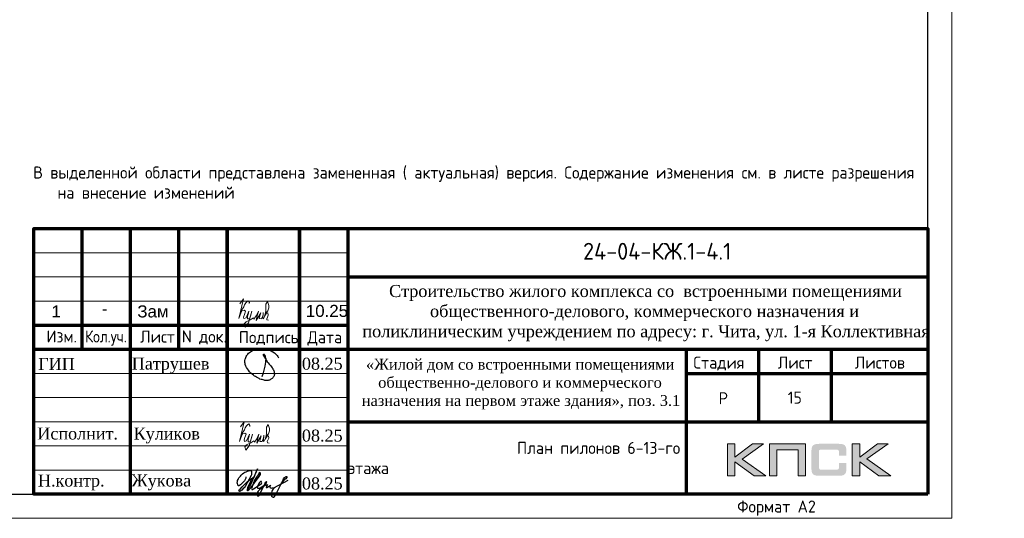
# Model space of a CAD drawing. Header units: millimetres. Extents: x 369815 to 1481759, y -423071 to -27917.
# Tile 54 of 256: x 476630 to 497006, y -265573 to -255246. Entities that reach past the tile are written whole.
import ezdxf
from ezdxf.enums import TextEntityAlignment as Align

# ---------------------------------------------------------------- set-up
doc = ezdxf.new("R2010")
doc.units = ezdxf.units.MM
for name, color, linetype in [('PDF7_Text', 7, 'Continuous'), ('PDF8_Text', 7, 'Continuous'), ('Рамка печать', 7, 'Continuous'), ('ТОЛСТЫЕ_ОСНОВНЫЕ', 6, 'Continuous')]:
    doc.layers.add(name, color=color, linetype=linetype)
for name, color, linetype, lineweight in [('Выноски', 20, 'Continuous', 20), ('Каркасы ригель', 3, 'Continuous', 0), ('размер', 1, 'Continuous', 25), ('РАЗМЕРЫ', 1, 'Continuous', 9), ('Рамка', 7, 'Continuous', 70), ('Текст', 7, 'Continuous', 25), ('ТОНКИЕ', 7, 'Continuous', 9)]:
    doc.layers.add(name, color=color, linetype=linetype, lineweight=lineweight)
doc.styles.add('PDF Times New Roman', font='times.ttf')
doc.styles.get("Standard").update_dxf_attribs({"font": 'arial.ttf'})
doc.styles.add('style1', font='GOST_Common.ttf', dxfattribs={"height": 500})
doc.styles.add('ГОСТ', font='GOST_Common.ttf')

# ---------------------------------------------------------------- blocks, each defined once
blk = doc.blocks.new('*U133')
at = {"layer": 'ТОЛСТЫЕ_ОСНОВНЫЕ', "color": 6}
blk.add_lwpolyline([(20, 5), (589, 5), (589, 415), (20, 415)], close=True, dxfattribs=at)
at = {"layer": 'ТОНКИЕ'}
blk.add_lwpolyline([(0, 0), (594, 0), (594, 420), (0, 420)], close=True, dxfattribs=at)
at = {"layer": 'Текст', "style": 'style1'}
blk.add_text('Формат А2', height=2.5, dxfattribs=at).set_placement((549.57, 1.2))
blk = doc.blocks.new('11')
at = {"layer": 'Выноски'}
for p, q in [((47885, 66608), (47944, 66700)), ((47944, 66700), (47962, 66737)), ((47962, 66737), (47989, 66781)), ((47989, 66781), (48016, 66806)), ((48016, 66806), (48038, 66823)), ((48038, 66823), (48060, 66786)), ((48060, 66786), (48058, 66769))]:
    blk.add_line(p, q, dxfattribs=at)
blk.add_lwpolyline([(47863, 66761), (47937, 66865), (47843, 66458), (47885, 66564), (47905, 66616), (47954, 66628), (47979, 66606), (47957, 66539), (47937, 66487), (47947, 66458), (47991, 66470), (48051, 66611), (48041, 66569), (48023, 66505), (48023, 66448), (48065, 66448), (48090, 66529), (48110, 66608), (48043, 66369), (47972, 66275), (47954, 66344), (47991, 66389), (48078, 66431), (48142, 66470), (48154, 66441), (48204, 66512), (48246, 66606), (48209, 66455), (48204, 66418), (48295, 66574), (48265, 66463), (48265, 66455), (48312, 66453), (48342, 66529), (48347, 66584), (48337, 66465), (48349, 66453), (48401, 66569), (48443, 66616), (48461, 66678), (48466, 66727), (48436, 66811), (48399, 66754), (48399, 66618), (48389, 66549), (48374, 66507), (48416, 66564), (48441, 66576), (48451, 66524), (48433, 66482), (48419, 66453), (48424, 66428), (48458, 66421)], dxfattribs=at)
blk = doc.blocks.new('яяя')
at = {"lineweight": 30}
for points in [[(345424, 110432), (345425, 110410), (345424, 110397), (345417, 110379), (345406, 110350), (345390, 110319), (345357, 110275), (345310, 110221), (345265, 110176), (345198, 110110), (345161, 110077), (345133, 110066), (345116, 110066), (345102, 110075), (345090, 110091), (345082, 110115), (345074, 110146), (345066, 110182), (345064, 110206), (345067, 110234), (345077, 110278), (345095, 110320), (345114, 110361), (345134, 110395), (345159, 110428), (345195, 110469), (345228, 110506), (345284, 110560), (345331, 110595), (345379, 110625), (345435, 110648), (345486, 110670), (345532, 110686), (345573, 110696), (345605, 110698), (345621, 110695), (345635, 110687), (345648, 110671), (345656, 110649), (345659, 110625), (345659, 110583), (345656, 110553), (345647, 110523), (345635, 110489), (345387, 110033), (345349, 109985), (345311, 109948), (345247, 109889), (345209, 109858), (345192, 109844), (345180, 109837), (345157, 109833), (345150, 109835), (345140, 109842), (345135, 109856), (345138, 109881), (345148, 109892), (345183, 109930), (345267, 110024), (345343, 110105), (345455, 110213), (345617, 110343), (345775, 110456), (345811, 110526), (345838, 110607), (345890, 110740), (345902, 110771), (345698, 110295), (345672, 110226), (345626, 110132), (345572, 110032), (345518, 109953), (345481, 109918), (345497, 110001), (345567, 110147), (345655, 110301), (345760, 110442)], [(345481, 109918), (345476, 109896), (345475, 109874), (345485, 109861), (345506, 109866), (345539, 109891), (345632, 109983), (345968, 110450), (346022, 110527), (346029, 110560), (346027, 110579), (346026, 110590), (346010, 110605), (345993, 110609), (345975, 110601), (345962, 110584), (345954, 110562), (345857, 110421), (345783, 110292), (345741, 110183), (345701, 110079), (345665, 109985), (345660, 109952), (345666, 109929), (345669, 109915), (345682, 109910), (345702, 109914), (345735, 109941), (345846, 110007), (346065, 110160), (346075, 110193), (346070, 110217), (346066, 110236), (346052, 110241), (346030, 110241), (346007, 110228), (345978, 110203), (345960, 110164), (345892, 110010), (345895, 109986), (345904, 109966), (345925, 109964), (345969, 109968), (346045, 110000), (346218, 110114), (346261, 110154), (346280, 110184), (346282, 110210), (346278, 110225), (346263, 110229), (346241, 110222), (346220, 110198), (346162, 110049), (345989, 109904), (345932, 109849), (345906, 109805), (345891, 109739), (345890, 109690), (345899, 109652), (345924, 109647), (345956, 109655), (345980, 109674), (346058, 109838), (346158, 110046), (346261, 110098), (346314, 110120), (346292, 110079), (346269, 110036), (346261, 110008), (346267, 109998), (346293, 109998), (346363, 110039), (346445, 110095), (346421, 110068), (346414, 110040), (346407, 110011), (346416, 109990), (346466, 109972), (346509, 109977), (346574, 109984), (347172, 110293)], [(346586, 109971), (346543, 109917), (346509, 109873), (346489, 109825), (346475, 109767), (346472, 109710), (346478, 109675), (346485, 109641), (346501, 109621), (346517, 109602), (346542, 109589), (346568, 109592), (346605, 109620), (346680, 109731), (346736, 109842), (346865, 110115), (346962, 110290), (346969, 110318), (346979, 110360), (347013, 110403), (347056, 110434), (347091, 110450), (347109, 110450), (347121, 110434), (347115, 110405), (347072, 110355), (347012, 110307), (346924, 110222)]]:
    blk.add_lwpolyline(points, dxfattribs=at)
blk = doc.blocks.new('Патрушев')
at = {"color": 5, "lineweight": 25}
blk.add_lwpolyline([(58.5, -35.09), (59.7, -31.98), (60.22, -29.81), (60.47, -28.76), (60.76, -27.56), (61.06, -26.32), (61.37, -24.67), (61.64, -22.98), (61.77, -21.63), (61.83, -20.46), (61.74, -19.5), (61.5, -18.56), (61.27, -17.93), (60.96, -17.34), (60.63, -16.86), (60.45, -16.66), (60.39, -16.62), (60.25, -16.53), (60.03, -16.42), (59.74, -16.36), (59.56, -16.39), (59.41, -16.5), (59.32, -16.73), (59.32, -16.96), (59.41, -17.15), (61.8, -21.04), (63.12, -22.91), (63.7, -23.61), (64.53, -24.59), (65.48, -25.87), (66.43, -27.07), (66.87, -27.73), (67.42, -28.44), (67.68, -28.93), (68, -29.52), (68.38, -30.41), (68.65, -31), (68.82, -31.71), (68.89, -32.2), (68.93, -32.68), (68.9, -33.35), (68.81, -33.79), (68.57, -34.59), (68.27, -35.18), (67.92, -35.7), (67.56, -36.23), (66.92, -36.75), (66.44, -37.14), (65.93, -37.49), (65.34, -37.85), (64.79, -38.12), (64.12, -38.33), (63.56, -38.4), (62.54, -38.51), (61.58, -38.47), (60.89, -38.38), (60.1, -38.27), (59.25, -38.05), (58.41, -37.75), (57.66, -37.55), (56.61, -37.27), (55.88, -36.92), (54.92, -36.35), (53.85, -35.72), (53.05, -35.25), (52.17, -34.73), (51.27, -34.08), (50.13, -33.27), (49.09, -32.31), (47.96, -31.09), (47.07, -29.92), (46.05, -28.68), (45.23, -27.65), (44.74, -26.54), (44.28, -25.09), (44.05, -24.29), (43.98, -23.29), (43.94, -22.47), (43.99, -21.49), (44.18, -20.57), (44.46, -19.97), (44.74, -19.1), (45.02, -18.24), (45.49, -17.42), (45.85, -16.92), (46.39, -16.14), (46.99, -15.53), (47.83, -14.81), (48.65, -14.29), (49.43, -13.79), (50.53, -13.27), (51.57, -12.89), (52.65, -12.48), (54.17, -12.1), (55.44, -11.87), (56.95, -11.79), (58.35, -11.79), (59.63, -11.91), (61, -12.05), (62.71, -12.35), (64.46, -12.88), (66.16, -13.58), (67.55, -14.27), (68.88, -15.13), (70.02, -16.25), (71.14, -17.49), (71.67, -18.26), (72.28, -19.27)], dxfattribs=at)
blk = doc.blocks.new('штамп кж1.1')
at = {"layer": 'Рамка печать', "lineweight": 20}
h = blk.add_hatch(color=0, dxfattribs=at)
h.paths.add_polyline_path([(419458, -85094), (419234, -85094), (418867, -85370), (418867, -85094), (418712, -85094), (418712, -85757), (418867, -85757), (418867, -85466), (419264, -85757), (419512, -85757), (419019, -85406)])
h.paths.add_polyline_path([(419737, -85219), (420175, -85219), (420175, -85757), (420329, -85757), (420329, -85094), (420165, -85094), (419583, -85094), (419583, -85251), (419583, -85757), (419737, -85757)])
h.paths.add_polyline_path([(421451, -85091), (421295, -85091), (421295, -85754), (421451, -85754), (421451, -85462), (421847, -85754), (422095, -85754), (421602, -85403), (422041, -85091), (421818, -85091), (421451, -85367)])
blk.add_hatch(color=204, dxfattribs=at).paths.add_polyline_path([(421166, -85165), (421164, -85157), (421161, -85151), (421158, -85145), (421154, -85139), (421151, -85134), (421147, -85129), (421143, -85124), (421139, -85120), (421133, -85117), (421128, -85113), (421122, -85109), (421115, -85107), (421108, -85104), (421100, -85101), (421093, -85099), (421075, -85096), (421056, -85093), (421035, -85092), (421012, -85091), (420617, -85091), (420594, -85092), (420573, -85093), (420553, -85096), (420536, -85099), (420528, -85102), (420521, -85104), (420514, -85107), (420508, -85110), (420502, -85113), (420496, -85117), (420491, -85120), (420486, -85124), (420482, -85129), (420478, -85134), (420474, -85139), (420471, -85145), (420468, -85151), (420466, -85158), (420463, -85165), (420461, -85172), (420457, -85188), (420455, -85206), (420453, -85226), (420453, -85248), (420453, -85596), (420453, -85618), (420455, -85638), (420457, -85656), (420461, -85673), (420463, -85680), (420466, -85687), (420468, -85694), (420471, -85700), (420474, -85705), (420478, -85711), (420482, -85716), (420486, -85720), (420491, -85725), (420496, -85728), (420502, -85731), (420508, -85735), (420514, -85738), (420521, -85740), (420528, -85743), (420536, -85745), (420553, -85749), (420573, -85751), (420594, -85753), (420617, -85754), (421012, -85754), (421035, -85753), (421056, -85752), (421075, -85749), (421092, -85746), (421100, -85743), (421108, -85741), (421115, -85738), (421122, -85735), (421128, -85732), (421133, -85728), (421139, -85725), (421143, -85720), (421147, -85716), (421151, -85711), (421154, -85706), (421158, -85700), (421161, -85694), (421164, -85688), (421166, -85680), (421169, -85673), (421172, -85656), (421175, -85639), (421176, -85618), (421177, -85596), (421177, -85487), (421022, -85487), (421022, -85576), (421022, -85582), (421021, -85588), (421020, -85594), (421019, -85599), (421017, -85604), (421015, -85608), (421012, -85612), (421008, -85616), (421005, -85619), (421001, -85622), (420996, -85624), (420991, -85626), (420987, -85627), (420981, -85628), (420974, -85628), (420968, -85629), (420649, -85629), (420644, -85628), (420639, -85628), (420635, -85626), (420631, -85624), (420627, -85621), (420624, -85618), (420620, -85615), (420617, -85611), (420615, -85607), (420613, -85603), (420611, -85598), (420609, -85593), (420607, -85584), (420607, -85574), (420607, -85256), (420607, -85250), (420607, -85245), (420609, -85240), (420610, -85235), (420611, -85231), (420613, -85228), (420616, -85225), (420619, -85221), (420622, -85218), (420626, -85216), (420630, -85214), (420634, -85212), (420639, -85211), (420643, -85210), (420649, -85210), (420654, -85210), (420968, -85210), (420974, -85210), (420981, -85210), (420986, -85212), (420991, -85213), (420996, -85215), (421000, -85217), (421004, -85220), (421008, -85223), (421011, -85227), (421014, -85231), (421017, -85235), (421019, -85240), (421020, -85245), (421021, -85250), (421022, -85257), (421022, -85263), (421022, -85336), (421177, -85336), (421177, -85248), (421176, -85226), (421175, -85206), (421172, -85188), (421168, -85172)])
at = {"layer": 'Рамка', "color": 7}
for p, q in [((405358, -83134), (405358, -80634)), ((407358, -83134), (407358, -80634)), ((410858, -81634), (422858, -81634)), ((404358, -82634), (410858, -82634)), ((404358, -83134), (422858, -83134)), ((419358, -83134), (419358, -84634)), ((420858, -83134), (420858, -84634)), ((417858, -83634), (422858, -83634)), ((417858, -83634), (422858, -83634)), ((410858, -84634), (422858, -84634))]:
    blk.add_line(p, q, dxfattribs=at)
at = {"layer": 'Рамка'}
for p, q in [((406358, -86134), (406358, -80634)), ((408358, -86134), (408358, -80634)), ((408358, -80634), (408358, -86134)), ((409858, -80634), (409858, -86134)), ((409858, -86134), (409858, -80634)), ((410858, -80634), (410858, -86134)), ((417858, -83134), (417858, -86134))]:
    blk.add_line(p, q, dxfattribs=at)
at = {"layer": 'Рамка', "color": 7, "lineweight": 15}
for p, q in [((404358, -81134), (410858, -81134)), ((404358, -81634), (410858, -81634)), ((404358, -82134), (410858, -82134)), ((404358, -83634), (410858, -83634)), ((404358, -84134), (410858, -84134)), ((404358, -84634), (410858, -84634)), ((404358, -85134), (410858, -85134)), ((404358, -85634), (410858, -85634))]:
    blk.add_line(p, q, dxfattribs=at)
at = {"layer": 'Рамка'}
blk.add_lwpolyline([(422858, -86134), (404358, -86134), (404358, -80634), (422858, -80634)], close=True, dxfattribs=at)
at = {"layer": 'Рамка печать', "color": 0, "lineweight": 20}
for points in [[(418712, -85757), (418712, -85094), (418867, -85094), (418867, -85370), (419234, -85094), (419458, -85094), (419019, -85406), (419512, -85757), (419264, -85757), (418867, -85466), (418867, -85757), (418712, -85757)], [(419737, -85757), (419737, -85219), (420175, -85219), (420175, -85757), (420329, -85757), (420329, -85094), (420165, -85094), (419583, -85094), (419583, -85251), (419583, -85757), (419737, -85757)], [(421295, -85754), (421295, -85091), (421451, -85091), (421451, -85367), (421818, -85091), (422041, -85091), (421602, -85403), (422095, -85754), (421847, -85754), (421451, -85462), (421451, -85754), (421295, -85754)]]:
    blk.add_lwpolyline(points, close=True, dxfattribs=at)
at = {"color": 5, "xscale": 24.5, "yscale": 24.5, "zscale": 24.5}
blk.add_blockref('Патрушев', (407651, -82836), dxfattribs=at)
at = {"color": 2, "lineweight": 60, "xscale": 0.5, "yscale": 0.5, "zscale": 0.5}
blk.add_blockref('яяя', (236038, -140993), dxfattribs=at)
at = {"layer": 'Выноски', "color": 0}
blk.add_blockref('11', (360773, -151499), dxfattribs=at)
at = {"layer": 'PDF7_Text', "char_height": 248, "attachment_point": 7, "style": 'PDF Times New Roman'}
for s, insert in [('Патрушев', (406387, -83634)), ('08.25', (409908, -83561)), ('08.25', (409908, -85050)), ('Жукова', (406381, -86056)), ('08.25', (409908, -86042))]:
    blk.add_mtext(s, dxfattribs=dict(at, insert=insert))
at = {"layer": 'PDF7_Text', "insert": (406426, -85084), "char_height": 247.95, "attachment_point": 7, "style": 'PDF Times New Roman'}
blk.add_mtext_dynamic_manual_height_columns('{\\C256;Куликов}', width=2000, gutter_width=1250, heights=[0], dxfattribs=at)
at = {"layer": 'PDF8_Text', "char_height": 248, "attachment_point": 7, "style": 'PDF Times New Roman'}
for s, insert in [('ГИП', (404451, -83561)), ('Исполнит.', (404432, -85007)), ('Н.контр.', (404445, -86056))]:
    blk.add_mtext(s, dxfattribs=dict(at, insert=insert))
at = {"layer": 'Текст', "color": 7, "style": 'ГОСТ'}
blk.add_text('24-04-КЖ.1-4.1', height=350, dxfattribs=at).set_placement((417259, -81103), align=Align.MIDDLE_CENTER)
for s, p in [('Изм.', (404622, -82993)), ('Лист', (406561, -82996)), ('N док.', (407423, -82993)), ('Подпись', (408601, -83008)), ('Дата', (410023, -83008)), ('Стадия', (418009, -83534)), ('Лист', (419758, -83534)), ('Листов', (421350, -83534)), ('Р', (418530, -84272))]:
    blk.add_text(s, height=250, dxfattribs=at).set_placement(p)
at = {"layer": 'Текст', "color": 7, "style": 'ГОСТ', "width": 0.9}
blk.add_text('Кол.уч.', height=250, dxfattribs=at).set_placement((405423, -82992))
at = {"layer": 'Текст', "color": 7, "attachment_point": 1, "style": 'ГОСТ'}
for s, width, heights, insert, char_height in [('\\pi594.35517;{\\fTimes New Roman|b0|i0|c204|p18;\\C256;Строительство жилого комплекса со  встроенными помещениями \\P\\pi1441.86779;общественного-делового, коммерческого назначения и \\P\\pi41.3631;поликлиническим учреждением по адресу: г. Чита, ул. 1-я Коллективная}', 11543.07, [0], (411117, -81801), 250), ('\\pi389.01406;{\\fTimes New Roman|b0|i0|c204|p18;\\C256;«Жилой дом со встроенными помещениями \\P\\pi641.91601;общественно-делового и коммерческого \\P\\pi302.06381;назначения на первом этаже здания», поз. 3.1\\P}', 7000, [1500], (410844, -83331), 225)]:
    blk.add_mtext_dynamic_manual_height_columns(s, width=width, gutter_width=12.5, heights=heights, dxfattribs=dict(at, insert=insert, char_height=char_height))
blk = doc.blocks.new('*T1060')
at = {"layer": 'Каркасы ригель', "color": 0, "linetype": 'ByBlock', "lineweight": -2, "transparency": 16777216}
for p, q in [((0, 0), (1500, 0)), ((0, -1000), (1500, -1000))]:
    blk.add_line(p, q, dxfattribs=at)
at = {"layer": 'Каркасы ригель', "color": 0, "linetype": 'ByBlock', "lineweight": 50, "transparency": 16777216}
for p, q in [((0, 0), (0, -1000)), ((1500, 0), (1500, -1000))]:
    blk.add_line(p, q, dxfattribs=at)
at = {"layer": 'Каркасы ригель', "color": 0, "linetype": 'Continuous', "lineweight": 0, "transparency": 16777216, "insert": (750, -500), "char_height": 250, "width": 1000, "attachment_point": 5, "style": 'ГОСТ'}
blk.add_mtext('15', dxfattribs=at)

msp = doc.modelspace()

# ---------------------------------------------------------------- block references
at = {"xscale": 100, "yscale": 100, "zscale": 100}
msp.add_blockref('*U133', (436520.8, -265573.2, 3100), dxfattribs=at)
msp.add_blockref('*T1060', (491920.8, -262573.2, 3100))
at = {"layer": 'Выноски', "color": 0}
msp.add_blockref('11', (433323.1, -327891.2), dxfattribs=at)
at = {"layer": 'размер'}
msp.add_blockref('штамп кж1.1', (72562.5, -178938.9, 3100), dxfattribs=at)

# ---------------------------------------------------------------- texts
at = {"layer": 'Выноски', "color": 240, "true_color": 0xed1f24, "insert": (476910.2, -258286.3), "char_height": 250, "width": 18219.66, "attachment_point": 1, "style": 'ГОСТ'}
msp.add_mtext('\\pi-500,l500;В выделенной области представлена замененная ( актуальная) версия. Содержание изменения см. в листе разрешения на внесение изменений{\\H1.025x; }', dxfattribs=at)
at = {"layer": 'РАЗМЕРЫ', "color": 7, "char_height": 250, "width": 725.009, "attachment_point": 1}
for s, insert in [('1', (477288.2, -261162.6)), ('Зам', (479064.6, -261162.6)), ('10.25', (482551.8, -261151.9)), ('-', (478328.9, -261104.2))]:
    msp.add_mtext(s, dxfattribs=dict(at, insert=insert))
at = {"layer": 'Текст', "color": 7, "insert": (483420.8, -263573.2, 3100), "char_height": 250, "attachment_point": 1, "style": 'ГОСТ'}
msp.add_mtext_dynamic_manual_height_columns('\\pi3500;{\\C0;\\P\\pi1309.09091;План пилонов} 6-13-го этажа{\\H1.83333x; }', width=7000, gutter_width=12.5, heights=[1500], dxfattribs=at)

doc.saveas('drawing.dxf')
